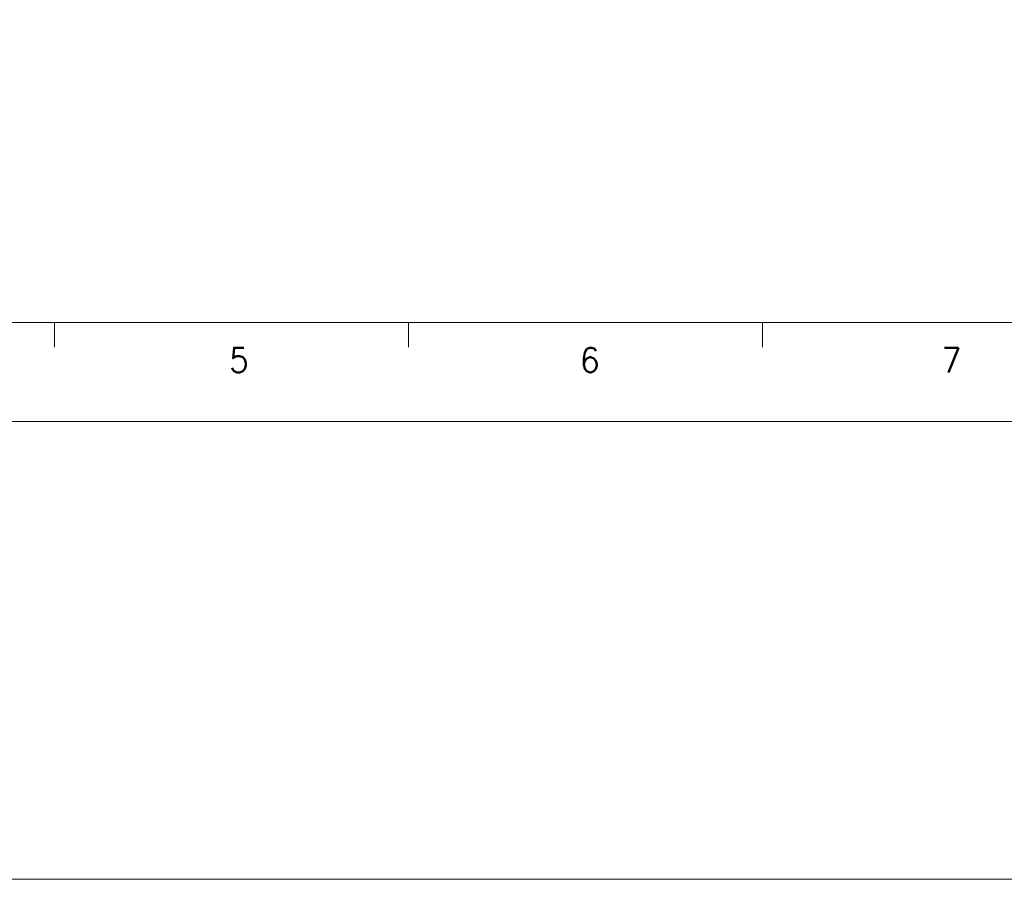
# Model space of a CAD drawing. Header units: millimetres. Extents: x 4065 to 8083, y -652 to 5416.
# Tile 92 of 256: x 4704 to 5070, y 2120 to 2440. Entities that reach past the tile are written whole.
import ezdxf
from ezdxf.enums import TextEntityAlignment as Align

# ---------------------------------------------------------------- set-up
doc = ezdxf.new("R2010")
doc.units = ezdxf.units.MM
doc.header["$LTSCALE"] = 0.8
doc.layers.get('0').update_dxf_attribs({"linetype": 'CONTINUOUS', "lineweight": 0})
doc.layers.add('2', color=3, linetype='CONTINUOUS', lineweight=0)
doc.styles.get("Standard").update_dxf_attribs({"font": 'romans.shx', "width": 0.8, "oblique": 5, "bigfont": 'whgtxt.shx'})

msp = doc.modelspace()

# ---------------------------------------------------------------- linework, layer by layer
for p, q in [((4190.153, 2327.533), (6295.479, 2327.533)), ((4716.485, 2318.331), (4716.485, 2327.533)), ((4848.067, 2318.331), (4848.067, 2327.533)), ((4979.65, 2318.331), (4979.65, 2327.533)), ((4144.145, 2290.727), (6332.286, 2290.727))]:
    msp.add_line(p, q)
at = {"layer": '2'}
msp.add_lwpolyline([(4064.566, 3966.878), (6425.81, 3966.878), (6425.81, 2120.48), (4064.566, 2120.48)], close=True, dxfattribs=at)

# ---------------------------------------------------------------- texts
at = {"width": 0.933333}
for s, p in [('5', (4785.042, 2313.551)), ('6', (4915.481, 2313.551)), ('7', (5049.954, 2313.551))]:
    msp.add_text(s, height=9.202, dxfattribs=at).set_placement(p, align=Align.MIDDLE_CENTER)

doc.saveas('drawing.dxf')
